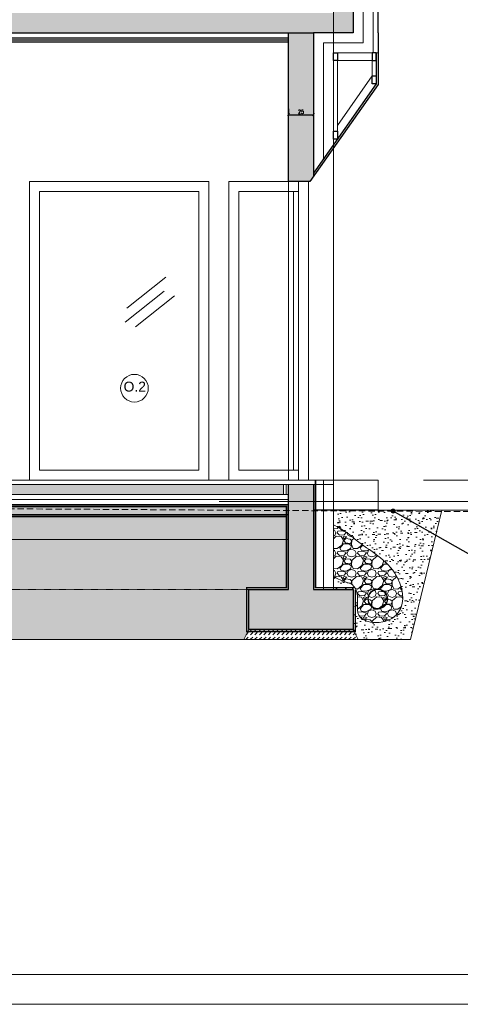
# Model space of a CAD drawing. Header units: millimetres. Extents: x -115268 to 140687, y -37779 to 24471.
# Tile 189 of 256: x 79709 to 80152, y -12723 to -11733. Entities that reach past the tile are written whole.
import ezdxf
from ezdxf import colors
from ezdxf.entities.mleader import LeaderData, LeaderLine
from ezdxf.math import Vec2, Vec3

# ---------------------------------------------------------------- set-up
doc = ezdxf.new("R2010")
doc.units = ezdxf.units.MM
doc.header["$PDMODE"] = 2
doc.header["$PDSIZE"] = 1
doc.linetypes.add('ACAD_ISO03W100', pattern=[30, 12, -18])
doc.linetypes.add('DASHED', pattern=[19.05, 12.7, -6.35])
doc.layers.get('0').update_dxf_attribs({"lineweight": 9})
for name, color, linetype, lineweight in [('A stolarka', 4, 'Continuous', 9), ('A_CIENKA', 7, 'Continuous', 9), ('A_HATCH', 8, 'Continuous', 9), ('A_IZOLACJA', 8, 'ZIGZAG', 9), ('A_KONSTRUKCJA', 3, 'Continuous', 25), ('A_PRZERYW', 8, 'DASHED', 9), ('A_RAMKA', 7, 'Continuous', 9), ('A_WIDOK', 253, 'Continuous', 9)]:
    doc.layers.add(name, color=color, linetype=linetype, lineweight=lineweight)
doc.layers.add('A_WYMIAR', color=253, linetype='Continuous', lineweight=5, transparency=0.2)
doc.styles.add('Arial', font='arial.ttf')
doc.styles.add('romans 1-20', font='romans.shx', dxfattribs={"width": 0.7, "height": 4})
doc.linetypes.add('ZIGZAG', pattern='A,0.00254,-5.08,[131,ltypeshp.shx,S=5.08,R=0,X=-5.08,Y=0],-10.16,[131,ltypeshp.shx,S=5.08,R=180,X=5.08,Y=0],-5.08', length=20.32254)
doc.dimstyles.new('_SKALA_1_20', dxfattribs={"dimscale": 2, "dimtxt": 4, "dimasz": 0.08, "dimexe": 0.4, "dimexo": 3, "dimgap": 0.5, "dimtad": 1, "dimdec": 4, "dimrnd": 0.5, "dimdsep": 46, "dimtxsty": 'romans 1-20', "dimblk": 'TICK_1', "dimcen": 0.1, "dimdle": 1, "dimadec": 0, "dimazin": 0, "dimtfac": 1, "dimtdec": 4, "dimtix": 1, "dimtmove": 0, "dimatfit": 3, "dimldrblk": 'OBLIQUE', "dimfxl": 1, "dimtolj": 1, "dimarcsym": 0})
pattern_1 = [(82.5, (32680.113, 64.7294), (-7.147627, 6.6950698), [0, -7.7216, 0, -8.636, 0, -8.255]), (52.5, (32680.113, 64.73), (-3.7802186, 16.494657), [0, -4.1656, 0, -6.9596, 0, -2.667]), (12.5, (32675.695, 60.311), (11.1659965, 11.2066462), [0, -2.54, 0, -9.144, 0, -11.938]), (2.5, (32675.695, 60.311), (7.645622, 13.9510156), [0, -1.27, 0, -5.9944, 0, -6.858])]

# ---------------------------------------------------------------- blocks, each defined once
blk = doc.blocks.new('_Dot')
at = {"color": 0, "linetype": 'ByBlock', "lineweight": -2}
blk.add_line((-0.5, 0), (-1, 0), dxfattribs=at)
at = {"color": 0, "linetype": 'ByBlock', "const_width": 0.5}
blk.add_lwpolyline([(-0.25, 0, 1), (0.25, 0, 1)], format="xyb", close=True, dxfattribs=at)
blk = doc.blocks.new('TICK_1')
at = {"ltscale": 10}
blk.add_line((0, -17.6), (0, 17.6), dxfattribs=at)
at = {"linetype": 'ByBlock', "const_width": 3}
blk.add_lwpolyline([(8.8, 8.8), (-8.8, -8.8)], dxfattribs=at)
blk = doc.blocks.new('*D788')
at = {"layer": 'A_WYMIAR', "color": 0, "lineweight": -2, "ltscale": 0.5, "transparency": 16777216}
for p, q in [((79979.484198, -11822.678731), (79979.484198, -11827.878731)), ((79979.644198, -11828.678731), (80004.324198, -11828.678731)), ((80004.484198, -11822.678731), (80004.484198, -11827.878731))]:
    blk.add_line(p, q, dxfattribs=at)
at = {"layer": 'Defpoints', "color": 0, "ltscale": 0.5, "transparency": 16777216}
for p in [(79979.484198, -11828.678731), (80004.484198, -11828.678731), (80004.484198, -11828.678731)]:
    blk.add_point(p, dxfattribs=at)
at = {"layer": 'A_WYMIAR', "color": 0, "lineweight": -2, "ltscale": 0.5, "transparency": 16777216, "xscale": 0.16, "yscale": 0.16, "zscale": 0.16, "rotation": 180}
blk.add_blockref('TICK_1', (79979.484198, -11828.678731), dxfattribs=at)
at = {"layer": 'A_WYMIAR', "color": 0, "lineweight": -2, "ltscale": 0.5, "transparency": 16777216, "xscale": 0.16, "yscale": 0.16, "zscale": 0.16}
blk.add_blockref('TICK_1', (80004.484198, -11828.678731), dxfattribs=at)
at = {"layer": 'A_WYMIAR', "color": 0, "ltscale": 0.5, "transparency": 16777216, "insert": (79991.984198, -11825.678731), "char_height": 4, "attachment_point": 5, "style": 'romans 1-20'}
blk.add_mtext('\\A1;25', dxfattribs=at)
blk = doc.blocks.new('_Oblique')
at = {"color": 0, "linetype": 'ByBlock', "lineweight": -2}
blk.add_line((-0.5, -0.5), (0.5, 0.5), dxfattribs=at)

msp = doc.modelspace()

# ---------------------------------------------------------------- hatches: boundary and pattern name
at = {"layer": 'A_CIENKA', "true_color": 0x636466}
h = msp.add_hatch(dxfattribs=at)
h.set_pattern_fill('GRAVEL', color=251, scale=0.8)
h.set_pattern_definition([(228.0127875, (-91606.0149, 194710.2618), (-162.560000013, -182.879999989), [2.7337715, -270.6438691]), (184.969741, (-91607.8437, 194708.2298), (243.8399999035, 20.3200011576), [4.6912378, -464.4323911]), (132.5104471, (-91612.5173, 194707.8234), (203.200000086, -223.519999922), [3.3078522, -327.4777824]), (267.273689, (-91620.4421, 194702.7434), (20.3200000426, 406.399999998), [4.2720362, -422.9314994]), (292.8336542, (-91620.6453, 194698.4762), (-101.6000000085, 243.8399999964), [4.1890696, -414.718462]), (357.273689, (-91619.0197, 194694.6154), (-406.399999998, 20.3200000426), [4.2720362, -422.9314994]), (37.69424047, (-91614.75246, 194694.41216), (-264.1599999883, -203.2000000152), [5.6495493, -559.3049225]), (72.25532837, (-91610.28206, 194697.8666), (142.2400000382, 447.0399999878), [5.3337562, -528.0420528]), (121.4295656, (-91608.6565, 194702.9466), (-162.560000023, 264.1599999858), [4.286504, -424.3643656]), (175.2363583, (-91610.8917, 194706.6042), (223.519999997, -20.320000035), [4.8937062, -239.7914956]), (222.3974378, (-91615.76846, 194707.01056), (-243.8399999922, -223.5200000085), [6.3286234, -626.5341801]), (138.8140748, (-91600.3253, 194702.5402), (-142.239999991, 121.92000001), [2.1600363, -213.8445266]), (171.4692344, (-91601.9509, 194703.9626), (264.160000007, -40.639999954), [4.1094558, -406.837112]), (225, (-91606.015, 194704.572), (-5e-15, -20.32), [2.8736747, -25.8631449]), (203.1985905, (-91607.4373, 194707.0106), (101.600000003, 40.639999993), [1.5475306, -153.204979]), (291.8014095, (-91608.8597, 194706.401), (-20.320000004, 60.96), [2.188525, -107.2380239]), (30.9637565, (-91608.047, 194704.369), (60.96, 40.64), [3.5545573, -114.9303852]), (161.5650512, (-91604.999, 194706.198), (40.64, -20.32), [2.5702971, -61.687185]), (16.38954033, (-91620.6453, 194706.401), (203.2, 60.96), [3.600704, -356.4706134]), (70.34617594, (-91617.1909, 194707.417), (-81.2800000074, -223.5199999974), [3.0207915, -299.0577254]), (293.1985905, (-91604.9989, 194710.2618), (-40.639999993, 101.600000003), [3.0950408, -151.6574687]), (343.61045967, (-91603.7797, 194707.417), (-203.2000000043, 60.959999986), [3.600704, -356.4706134]), (339.4439548, (-91620.6453, 194693.8026), (-101.6, 40.64), [3.4722816, -170.1418745]), (294.7751406, (-91617.394, 194692.5834), (-101.600000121, 223.519999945), [2.909377, -288.028747]), (66.8014095, (-91604.7957, 194689.9418), (40.639999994, 101.600000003), [3.0950408, -151.6574687]), (17.35402464, (-91603.5765, 194692.7866), (-264.159999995, -81.280000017), [3.4062619, -337.2190078]), (69.4439548, (-91614.7525, 194689.9418), (-40.64, -101.6), [1.7361408, -171.8780153]), (101.3099325, (-91606.015, 194689.9418), (-20.32, 81.28), [1.0361168, -102.5759597]), (165.9637565, (-91606.218, 194690.958), (60.96, -20.32), [4.1890696, -79.5924367]), (186.00900596, (-91610.2821, 194691.9738), (203.199999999, 20.3200000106), [3.882136, -384.3309189]), (303.6900675, (-91608.047, 194702.54), (-20.32, 40.64), [2.930591, -70.3342109]), (353.1572266, (-91606.4213, 194700.1018), (345.4400000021, -40.639999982), [5.1164541, -506.5280725]), (60.9453959, (-91601.3413, 194699.4922), (-81.280000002, -142.239999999), [2.0920659, -207.1151385]), (90, (-91600.325, 194701.32), (-20.32, 20.32), [1.2192, -19.1008]), (120.25643716, (-91610.6885, 194692.5834), (81.27999999, -142.240000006), [2.8229357, -279.4715262]), (48.0127875, (-91612.1109, 194695.0218), (162.560000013, 182.879999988), [5.467543, -267.9100976]), (360, (-91608.453, 194699.086), (20.32, 20.32), [5.2832, -15.0368]), (325.3048465, (-91603.17, 194699.0858), (203.200000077, -142.23999989), [3.2128765, -318.0745338]), (254.0546041, (-91600.5285, 194697.257), (-20.32, -81.28), [2.9586326, -144.9732003]), (207.64597536, (-91601.3413, 194694.4122), (-386.0800000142, -203.199999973), [4.8171608, -476.8997154]), (175.42607874, (-91605.6085, 194692.177), (-264.16, 20.32), [5.0962357, -504.5267716])])
edge = h.paths.add_edge_path(flags=16)
edge.add_arc((80069.37972, -12315.0339), 10, 0, 360)
edge = h.paths.add_edge_path(flags=16)
edge.add_arc((80069.37972, -12315.0339), 9.5, 0, 360)
h.paths.add_polyline_path([(80024.4842, -12241.78041), (80024.4842, -12294.338), (80037.16245, -12298.70516), (80037.24783, -12298.72196), (80037.33268, -12298.73805), (80037.41698, -12298.75347), (80037.50068, -12298.76826), (80037.58378, -12298.78244), (80037.66623, -12298.79607), (80037.74802, -12298.80916), (80037.82912, -12298.82176), (80037.90949, -12298.8339), (80037.98912, -12298.84563), (80038.06797, -12298.85696), (80038.14602, -12298.86795), (80038.22325, -12298.87863), (80038.29962, -12298.88903), (80038.37511, -12298.89918), (80038.44969, -12298.90913), (80038.52338, -12298.9189), (80038.59619, -12298.92849), (80038.66815, -12298.93795), (80038.73927, -12298.94727), (80038.80957, -12298.95648), (80038.87907, -12298.96561), (80038.9478, -12298.97465), (80039.01578, -12298.98365), (80039.08301, -12298.9926), (80039.14954, -12299.00154), (80039.21537, -12299.01048), (80039.28052, -12299.01944), (80039.34502, -12299.02843), (80039.40889, -12299.03748), (80039.47214, -12299.0466), (80039.5348, -12299.05581), (80039.59688, -12299.06514), (80039.65842, -12299.07459), (80039.71942, -12299.08419), (80039.7799, -12299.09396), (80039.8399, -12299.10391), (80039.89942, -12299.11406), (80039.95849, -12299.12443), (80040.01713, -12299.13505), (80040.07536, -12299.14592), (80040.13319, -12299.15706), (80040.19066, -12299.1685), (80040.24778, -12299.18025), (80040.30456, -12299.19234), (80040.36104, -12299.20477), (80040.41722, -12299.21757), (80040.47314, -12299.23076), (80040.52881, -12299.24435), (80040.58424, -12299.25837), (80040.63947, -12299.27282), (80040.69451, -12299.28774), (80040.74938, -12299.30313), (80040.80411, -12299.31902), (80040.85871, -12299.33543), (80040.9132, -12299.35237), (80040.9676, -12299.36986), (80041.02193, -12299.38792), (80041.07622, -12299.40657), (80041.13048, -12299.42583), (80041.18474, -12299.44571), (80041.23901, -12299.46623), (80041.29331, -12299.48742), (80041.34767, -12299.50929), (80041.4021, -12299.53186), (80041.45663, -12299.55514), (80041.51127, -12299.57916), (80041.56605, -12299.60394), (80041.62099, -12299.62948), (80041.6761, -12299.65582), (80041.73141, -12299.68297), (80041.78693, -12299.71094), (80041.84269, -12299.73976), (80041.89871, -12299.76945), (80041.955, -12299.80001), (80042.0116, -12299.83148), (80042.06851, -12299.86387), (80042.12575, -12299.8972), (80042.18336, -12299.93148), (80042.24135, -12299.96674), (80042.29973, -12300.00299), (80042.35852, -12300.04024), (80042.4177, -12300.07848), (80042.47726, -12300.11772), (80042.53719, -12300.15792), (80042.59747, -12300.1991), (80042.65808, -12300.24124), (80042.71901, -12300.28434), (80042.78025, -12300.32838), (80042.84179, -12300.37335), (80042.9036, -12300.41926), (80042.96568, -12300.46609), (80043.02801, -12300.51382), (80043.09058, -12300.56247), (80043.15337, -12300.61201), (80043.21637, -12300.66243), (80043.27956, -12300.71374), (80043.34293, -12300.76592), (80043.40647, -12300.81896), (80043.47016, -12300.87286), (80043.53399, -12300.92761), (80043.59794, -12300.98319), (80043.662, -12301.03961), (80043.72615, -12301.09685), (80043.79038, -12301.1549), (80043.85468, -12301.21376), (80043.91903, -12301.27342), (80043.98342, -12301.33387), (80044.04783, -12301.3951), (80044.11226, -12301.4571), (80044.17667, -12301.51987), (80044.24107, -12301.5834), (80044.30543, -12301.64767), (80044.36975, -12301.71269), (80044.43401, -12301.77844), (80044.49819, -12301.84492), (80044.56228, -12301.91211), (80044.62626, -12301.98001), (80044.69013, -12302.04862), (80044.75386, -12302.11791), (80044.81745, -12302.18789), (80044.88087, -12302.25854), (80044.94412, -12302.32986), (80045.00718, -12302.40185), (80045.07004, -12302.47448), (80045.13268, -12302.54775), (80045.19508, -12302.62167), (80045.25724, -12302.6962), (80045.31914, -12302.77136), (80045.38077, -12302.84713), (80045.4421, -12302.9235), (80045.50313, -12303.00046), (80045.56385, -12303.07801), (80045.62423, -12303.15614), (80045.68427, -12303.23484), (80045.74394, -12303.3141), (80045.80325, -12303.39392), (80045.86216, -12303.47427), (80045.92067, -12303.55517), (80045.97876, -12303.6366), (80046.03643, -12303.71854), (80046.09364, -12303.801), (80046.1504, -12303.88397), (80046.20669, -12303.96743), (80046.26248, -12304.05137), (80046.31778, -12304.1358), (80046.37255, -12304.2207), (80046.4268, -12304.30607), (80046.4805, -12304.39189), (80046.53364, -12304.47815), (80046.58621, -12304.56486), (80046.6382, -12304.652), (80046.68958, -12304.73956), (80046.74034, -12304.82753), (80046.79047, -12304.91592), (80047.0886, -12305.47691), (80047.35837, -12306.0516), (80047.59943, -12306.63949), (80047.81319, -12307.24095), (80048.00108, -12307.85632), (80048.16453, -12308.48597), (80048.30497, -12309.13027), (80048.42383, -12309.78957), (80048.52254, -12310.46423), (80048.60254, -12311.15463), (80048.66524, -12311.86111), (80048.71209, -12312.58405), (80048.7445, -12313.32381), (80048.76392, -12314.08074), (80048.77178, -12314.85522), (80048.76949, -12315.64759), (80048.7585, -12316.45823), (80048.74023, -12317.28749), (80048.71611, -12318.13574), (80048.68758, -12319.00334), (80048.65606, -12319.89066), (80048.62352, -12320.79735), (80048.59449, -12321.71973), (80048.57429, -12322.65308), (80048.56825, -12323.59267), (80048.58168, -12324.53379), (80048.61991, -12325.47171), (80048.68827, -12326.40173), (80048.79206, -12327.31912), (80048.93661, -12328.21916), (80049.12725, -12329.09713), (80049.36929, -12329.94831), (80049.66805, -12330.768), (80050.02886, -12331.55145), (80050.45699, -12332.294), (80050.95426, -12332.99291), (80051.51695, -12333.64866), (80052.14086, -12334.26197), (80052.82177, -12334.8336), (80053.55547, -12335.3643), (80054.33776, -12335.85479), (80055.1644, -12336.30583), (80056.0312, -12336.71816), (80056.93394, -12337.09253), (80057.86841, -12337.42967), (80058.8304, -12337.73033), (80059.81569, -12337.99526), (80060.82007, -12338.2252), (80061.83933, -12338.42089), (80062.86925, -12338.58307), (80063.90563, -12338.71249), (80064.94426, -12338.8099), (80065.98091, -12338.87603), (80067.01138, -12338.91164), (80068.03244, -12338.91736), (80069.04313, -12338.89363), (80070.04278, -12338.84085), (80071.03076, -12338.75942), (80072.00642, -12338.64974), (80072.9691, -12338.51221), (80073.91817, -12338.34724), (80074.85296, -12338.15521), (80075.77283, -12337.93653), (80076.67714, -12337.69161), (80077.56523, -12337.42083), (80078.43646, -12337.12461), (80079.29018, -12336.80334), (80080.12573, -12336.45741), (80080.94248, -12336.08724), (80081.73977, -12335.69323), (80082.51695, -12335.27576), (80083.27337, -12334.83525), (80084.00839, -12334.37208), (80084.72136, -12333.88667), (80085.41163, -12333.37941), (80086.07855, -12332.85071), (80086.72147, -12332.30095), (80087.33975, -12331.73055), (80087.93272, -12331.1399), (80088.49976, -12330.52941), (80089.0402, -12329.89947), (80089.55341, -12329.25048), (80090.03872, -12328.58284), (80090.49571, -12327.89701), (80090.92465, -12327.19361), (80091.32595, -12326.47329), (80091.70004, -12325.73672), (80092.04732, -12324.98455), (80092.36822, -12324.21743), (80092.66314, -12323.43604), (80092.74241, -12323.20209), (80093.14088, -12321.89626), (80093.42591, -12320.78233), (80093.66368, -12319.64732), (80093.85485, -12318.49286), (80094.00009, -12317.32059), (80094.10008, -12316.13216), (80094.15548, -12314.9292), (80094.16698, -12313.71335), (80094.13525, -12312.48626), (80094.06095, -12311.24957), (80093.94476, -12310.00491), (80093.78735, -12308.75392), (80093.58939, -12307.49826), (80093.35156, -12306.23954), (80093.07452, -12304.97943), (80092.75896, -12303.71955), (80092.40553, -12302.46155), (80092.01493, -12301.20707), (80091.5878, -12299.95774), (80091.12484, -12298.71522), (80090.62671, -12297.48113), (80090.09408, -12296.25712), (80089.52763, -12295.04483), (80088.92802, -12293.8459), (80088.29594, -12292.66198), (80087.63205, -12291.49469), (80086.93702, -12290.34568), (80086.21153, -12289.21659), (80085.45636, -12288.10868), (80084.67273, -12287.0217), (80083.86193, -12285.95509), (80083.02529, -12284.90829), (80082.1641, -12283.88071), (80081.27968, -12282.87178), (80080.37333, -12281.88094), (80079.44637, -12280.90761), (80078.50011, -12279.95122), (80077.53584, -12279.0112), (80076.55489, -12278.08698), (80075.55855, -12277.17798), (80074.54815, -12276.28363), (80073.52498, -12275.40337), (80072.49036, -12274.53661), (80071.44559, -12273.6828), (80070.39199, -12272.84135), (80069.33086, -12272.01169), (80068.26351, -12271.19326), (80067.19126, -12270.38547), (80066.1154, -12269.58777), (80065.03724, -12268.79958), (80063.95811, -12268.02032), (80062.8793, -12267.24942), (80061.80213, -12266.48632), (80060.72789, -12265.73044), (80059.65791, -12264.98121), (80058.59349, -12264.23805), (80057.53595, -12263.5004), (80056.48657, -12262.76769), (80055.44669, -12262.03933), (80054.4176, -12261.31477), (80053.40062, -12260.59343), (80052.39705, -12259.87473), (80051.4082, -12259.15811), (80050.43538, -12258.44299), (80049.4799, -12257.7288), (80048.54308, -12257.01498), (80047.6262, -12256.30094), (80046.7306, -12255.58612), (80045.85757, -12254.86995), (80045.00842, -12254.15185), (80044.18389, -12253.43166), (80043.38376, -12252.70993), (80042.60769, -12251.98727), (80041.85535, -12251.26429), (80041.12641, -12250.54161), (80040.42053, -12249.81984), (80039.73739, -12249.09961), (80039.07665, -12248.38152), (80038.43798, -12247.66618), (80024.4842, -12237.42799), (80024.4842, -12240.66776)])
at = {"layer": 'A_HATCH', "transparency": 33554687}
h = msp.add_hatch(dxfattribs=at)
h.set_pattern_fill('ANSI33', color=256)
h.set_pattern_definition([(45, (32680.113, 64.7294), (-4.4901281, 4.4901281), []), (45, (32684.6033, 64.7294), (-4.4901281, 4.4901281), [3.175, -1.5875])])
h.paths.add_polyline_path([(77749.4842, -11569.39836), (77724.4842, -11569.39836), (77724.4842, -11726.39836), (77749.4842, -11726.39836), (77749.4842, -11696.39836), (77749.4842, -11694.39836)])
h.paths.add_polyline_path([(78059.4842, -11726.39836), (78034.4842, -11726.39836), (77749.4842, -11726.39836), (77724.4842, -11726.39836), (77724.4842, -11746.39836), (77749.4842, -11746.39836), (78039.4842, -11746.39836), (78059.4842, -11746.39836)])
h.paths.add_polyline_path([(77749.4842, -11746.39836), (77724.4842, -11746.39836), (77724.4842, -11833.13916), (77749.4842, -11833.13916)])
h.paths.add_polyline_path([(77749.4842, -11833.13916), (77724.4842, -11833.13916), (77724.4842, -11985.88688), (77749.4842, -11985.88688)])
h.paths.add_polyline_path([(78059.4842, -11785.15918), (78034.4842, -11785.15918), (78034.4842, -11985.88688), (78059.4842, -11985.88688)])
h.paths.add_polyline_path([(78059.4842, -11746.39836), (78034.4842, -11746.39836), (78034.4842, -11785.15918), (78059.4842, -11785.15918)])
h.paths.add_polyline_path([(78059.4842, -11569.39836), (78034.4842, -11569.39836), (78034.4842, -11726.39836), (78059.4842, -11726.39836), (78059.4842, -11706.39836)])
h.paths.add_polyline_path([(77749.4842, -12200.38688), (77724.4842, -12200.38688), (77724.4842, -12305.88688), (77684.4842, -12305.88688), (77684.4842, -12345.88688), (77724.4842, -12345.88688), (77789.4842, -12345.88688), (77789.4842, -12305.88688), (77749.4842, -12305.88688)])
h.paths.add_polyline_path([(80044.4842, -12305.88688), (80004.4842, -12305.88688), (80004.4842, -12200.38688), (79979.4842, -12200.38688), (79979.4842, -12305.88688), (79939.4842, -12305.88688), (79939.4842, -12345.88688), (79979.4842, -12345.88688), (80044.4842, -12345.88688)])
h.paths.add_polyline_path([(80004.4842, -11746.39836), (79979.4842, -11746.39836), (79979.4842, -11895.88688), (79989.4842, -11895.88688), (80000.97112, -11895.88688), (80004.4842, -11890.87875)])
h.paths.add_polyline_path([(80044.4842, -11591.04138), (80024.4842, -11591.04138), (80024.4842, -11726.39836), (80044.4842, -11726.39836)])
h.paths.add_polyline_path([(80044.4842, -11569.39836), (80024.4842, -11569.39836), (80024.4842, -11591.04138), (80044.4842, -11591.04138)])
h.paths.add_polyline_path([(80044.4842, -11726.39836), (80024.4842, -11726.39836), (80024.4842, -11746.39836), (80044.4842, -11746.39836)])
h.paths.add_polyline_path([(80024.4842, -11726.39836), (80019.4842, -11726.39836), (79334.4842, -11726.39836), (79309.4842, -11726.39836), (79309.4842, -11746.39836), (79319.4842, -11746.39836), (79979.4842, -11746.39836), (80004.4842, -11746.39836), (80024.4842, -11746.39836)])
h.paths.add_polyline_path([(79334.4842, -11569.39836), (79309.4842, -11569.39836), (79309.4842, -11574.39836), (79309.4842, -11726.39836), (79334.4842, -11726.39836)])
h = msp.add_hatch(dxfattribs=at)
h.set_pattern_fill('DASH', color=256, angle=45)
h.set_pattern_definition([(45, (32680.1132, 64.7294), (0, 4.49012806), [3.175, -3.175])])
h.paths.add_polyline_path([(79002.42261, -12200.38688), (78148.22553, -12200.38688), (78148.22553, -12210.38688), (79974.4842, -12210.38688), (79974.4842, -12200.38688), (79006.69489, -12200.38688), (79006.69489, -12206.96258)])
h.paths.add_polyline_path([(78039.4842, -12225.88688), (78039.4842, -12222.38688), (77751.4842, -12222.38688), (77751.4842, -12230.38688), (78039.4842, -12230.38688)], flags=17)
h.paths.add_polyline_path([(78039.4842, -12220.38688), (77749.4842, -12220.38688), (77749.4842, -12230.38688), (77751.4842, -12230.38688), (77751.4842, -12222.38688), (78039.4842, -12222.38688)])
h.paths.add_polyline_path([(78148.22553, -12220.38688), (78039.4842, -12220.38688), (78039.4842, -12222.38688), (78148.22553, -12222.38688)])
h.paths.add_polyline_path([(79979.4842, -12220.38688), (78659.96383, -12220.38688), (78148.22553, -12222.38688), (78148.22553, -12230.38688), (79979.4842, -12230.38688)])
h.paths.add_polyline_path([(78059.4842, -12222.38688), (78059.4842, -12230.38688), (78148.22553, -12230.38688), (78148.22553, -12222.38688)])
h.paths.add_polyline_path([(78064.4842, -12200.38688), (78064.4842, -12210.38688), (78148.22553, -12210.38688), (78148.22553, -12200.38688)])
h.paths.add_polyline_path([(78061.9842, -12210.38688), (78061.9842, -12200.38688), (78059.4842, -12200.38688), (78059.4842, -12210.38688)])
h = msp.add_hatch(dxfattribs=at)
h.set_pattern_fill('AR-SAND', color=256, scale=0.2, angle=45)
h.set_pattern_definition(pattern_1)
edge = h.paths.add_edge_path()
edge.add_line((80133.38233, -12225.88688), (80024.4842, -12225.88688))
edge.add_line((80024.4842, -12225.88688), (80024.4842, -12240.66776))
edge.add_spline(control_points=[(80024.4842, -12240.66776), (80039.35816, -12248.83063), (80051.79978, -12261.80159), (80091.18973, -12281.17549), (80098.90426, -12328.9638), (80071.13431, -12341.77338), (80048.04086, -12335.32978), (80048.78629, -12317.21001), (80049.06856, -12306.34022), (80042.24162, -12299.29276), (80039.79335, -12299.10156), (80037.58813, -12298.79098), (80024.4842, -12292.98311)], knot_values=[47.550004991, 47.550004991, 47.550004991, 47.550004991, 60.389279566, 107.278336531, 145.03255, 169.159682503, 185.011106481, 196.291309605, 212.65533975, 223.599852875, 232.277114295, 234.313552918, 234.313552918, 234.313552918, 234.313552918], degree=3, periodic=0)
edge.add_line((80024.4842, -12292.98311), (80024.4842, -12305.88688))
edge.add_line((80024.4842, -12305.88688), (80044.4842, -12305.88688))
edge.add_line((80044.4842, -12305.88688), (80044.4842, -12345.88688))
edge.add_line((80044.4842, -12345.88688), (80049.4842, -12355.88688))
edge.add_line((80049.4842, -12355.88688), (80101.81861, -12355.88688))
edge.add_line((80101.81861, -12355.88688), (80133.38233, -12225.88688))
h = msp.add_hatch(dxfattribs=at)
h.set_pattern_fill('AR-SAND', color=256, scale=0.2, angle=45)
h.set_pattern_definition(pattern_1)
h.paths.add_polyline_path([(78039.4842, -12230.38688), (77749.4842, -12230.38688), (77749.4842, -12255.38688), (78039.4842, -12255.38688)])
h.paths.add_polyline_path([(78059.4842, -12230.38688), (78059.4842, -12255.38688), (79979.4842, -12255.38688), (79979.4842, -12230.38688), (78699.4842, -12230.38688)])
h = msp.add_hatch(dxfattribs=at)
h.set_pattern_fill('AR-SAND', color=256, scale=0.2, angle=45)
h.set_pattern_definition(pattern_1)
h.paths.add_polyline_path([(78933.57266, -12255.38688), (78061.4842, -12255.38688), (78061.4842, -12347.88688), (78037.4842, -12347.88688), (78037.4842, -12255.38688), (77751.4842, -12255.38688), (77751.4842, -12304.05617), (77749.4842, -12304.05617), (77749.4842, -12305.88688), (77789.4842, -12305.88688), (77789.4842, -12345.88688), (77794.4842, -12355.88688), (78933.57266, -12355.88688)])
h.paths.add_polyline_path([(79939.4842, -12305.88688), (79979.4842, -12305.88688), (79979.4842, -12303.88688), (79977.4842, -12303.88688), (79977.4842, -12255.38688), (78933.57266, -12255.38688), (78933.57266, -12355.88688), (79934.4842, -12355.88688), (79939.4842, -12345.88688)])
h = msp.add_hatch(dxfattribs=at)
h.set_pattern_fill('DASH', color=256, angle=45)
h.set_pattern_definition([(45, (32646.7434, -1251.732), (0, 4.49012806), [3.175, -3.175])])
h.paths.add_polyline_path([(80044.4842, -12345.88688), (79979.4842, -12345.88688), (79939.4842, -12345.88688), (79934.4842, -12355.88688), (80049.4842, -12355.88688)])

# ---------------------------------------------------------------- linework, layer by layer
at = {"layer": 'A stolarka'}
for p, q in [((79984.4842, -11905.88688), (79984.4842, -12185.88688)), ((79817.15401, -12023.17406), (79856.28945, -11992.05464)), ((79815.55081, -12037.22503), (79854.68624, -12006.10561)), ((79825.68824, -12041.94017), (79864.82367, -12010.82076))]:
    msp.add_line(p, q, dxfattribs=at)
msp.add_lwpolyline([(79989.4842, -12195.88688), (79979.4842, -12195.88688), (79979.4842, -11895.88688), (79989.4842, -11895.88688)], close=True, dxfattribs=at)
for points in [[(79989.4842, -11905.88688), (79989.4842, -11895.88688), (79979.4842, -11895.88688), (79979.4842, -11905.88688), (79989.4842, -11905.88688)], [(79989.4842, -12195.88688), (79989.4842, -12185.88688), (79979.4842, -12185.88688), (79979.4842, -12195.88688), (79989.4842, -12195.88688)]]:
    msp.add_lwpolyline(points, dxfattribs=at)
at = {"layer": 'A_CIENKA'}
for p, q in [((80024.4842, -11569.39836), (80024.4842, -12305.88688)), ((80028.4842, -11774.39836), (80063.4842, -11774.39836)), ((80028.4842, -11845.1825), (80028.4842, -11774.39836)), ((80063.4842, -11774.39836), (80063.4842, -11789.58542)), ((80063.4842, -11789.58542), (80028.4842, -11839.48024)), ((79719.4842, -12195.88688), (79719.4842, -11895.88688)), ((79899.4842, -11895.88688), (79719.4842, -11895.88688)), ((79899.4842, -12195.88688), (79899.4842, -11895.88688)), ((79919.4842, -12195.88688), (79919.4842, -11895.88688)), ((79979.4842, -11895.88688), (79919.4842, -11895.88688)), ((79999.4842, -12195.88688), (79999.4842, -11895.88688)), ((79729.4842, -12185.88688), (79729.4842, -11905.88688)), ((79889.4842, -11905.88688), (79729.4842, -11905.88688)), ((79889.4842, -12185.88688), (79889.4842, -11905.88688)), ((79929.4842, -12185.88688), (79929.4842, -11905.88688)), ((79979.4842, -11905.88688), (79929.4842, -11905.88688)), ((79729.4842, -12185.88688), (79889.4842, -12185.88688)), ((79929.4842, -12185.88688), (79979.4842, -12185.88688)), ((80004.4842, -12225.88688), (80489.2208, -12225.88688)), ((80004.4842, -12225.88688), (80489.2208, -12225.88688)), ((79984.00457, -12355.88688), (77682.4842, -12355.88688))]:
    msp.add_line(p, q, dxfattribs=at)
at = {"layer": 'A_CIENKA', "color": 18, "true_color": 0x000000}
for p, q in [((77699.4842, -12195.88688), (80024.4842, -12195.88688)), ((80004.4842, -12225.88688), (80069.4842, -12225.88688))]:
    msp.add_line(p, q, dxfattribs=at)
at = {"layer": 'A_CIENKA', "linetype": 'ACAD_ISO03W100', "ltscale": 0.005}
msp.add_line((77789.4842, -12305.88688), (79939.4842, -12305.88688), dxfattribs=at)
at = {"layer": 'A_CIENKA', "color": 1}
msp.add_lwpolyline([(76728.61226, -9752.52253), (80928.61226, -9752.52253), (80928.61226, -12722.52253), (76728.61226, -12722.52253), (76728.61226, -9752.52253)], dxfattribs=at)
at = {"layer": 'A_CIENKA'}
for points in [[(80064.4842, -11569.39836), (80064.4842, -11766.39836), (80024.4842, -11766.39836), (80024.4842, -11858.88476)], [(80049.4842, -12355.88688), (80101.81861, -12355.88688), (80133.38233, -12225.88688)], [(79939.4842, -12345.88688), (79934.4842, -12355.88688), (80049.4842, -12355.88688), (80044.4842, -12345.88688)]]:
    msp.add_lwpolyline(points, dxfattribs=at)
for radius in [10, 9.5]:
    msp.add_circle((80069.0812, -12315.25222), radius, dxfattribs=at)
at = {"layer": 'A_CIENKA', "ltscale": 0.2}
msp.add_open_spline([(80024.4842, -12240.66776), (80039.35816, -12248.83063), (80051.79978, -12261.80159), (80091.18973, -12281.17549), (80098.90426, -12328.9638), (80071.13431, -12341.77338), (80048.04086, -12335.32978), (80048.78629, -12317.21001), (80049.06856, -12306.34022), (80042.24162, -12299.29276), (80039.79335, -12299.10156), (80037.58813, -12298.79098), (80024.4842, -12292.98311)], degree=3, knots=[47.550004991, 47.550004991, 47.550004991, 47.550004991, 60.389279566, 107.278336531, 145.03255, 169.159682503, 185.011106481, 196.291309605, 212.65533975, 223.599852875, 232.277114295, 234.313552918, 234.313552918, 234.313552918, 234.313552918], dxfattribs=at)
at = {"layer": 'A_HATCH'}
for p, q in [((80064.4842, -11766.39836), (80069.4842, -11766.39836)), ((80069.4842, -12195.88688), (80024.4842, -12195.88688)), ((80069.4842, -12225.88688), (80069.4842, -12195.88688))]:
    msp.add_line(p, q, dxfattribs=at)
at = {"layer": 'A_IZOLACJA', "ltscale": 0.007}
msp.add_line((80014.4842, -12195.88688), (80014.4842, -12305.88688), dxfattribs=at)
at = {"layer": 'A_IZOLACJA', "ltscale": 0.01}
for points in [[(80054.4842, -11569.39836), (80054.4842, -11756.39836), (80014.4842, -11756.39836), (80014.4842, -11873.14043)], [(79976.9842, -12200.38688), (79976.9842, -12210.38688)], [(78059.4842, -12215.38688), (79979.4842, -12215.38688)]]:
    msp.add_lwpolyline(points, dxfattribs=at)
at = {"layer": 'A_IZOLACJA', "linetype": 'DASHED', "ltscale": 0.01, "const_width": 1.5}
for points in [[(80044.4842, -12303.88688), (80006.61853, -12303.88688), (80006.61853, -12195.88688)], [(79977.4842, -12232.41261), (78699.4842, -12232.41261), (78061.4842, -12232.41261)]]:
    msp.add_lwpolyline(points, dxfattribs=at)
at = {"layer": 'A_IZOLACJA', "linetype": 'DASHED', "ltscale": 0.01}
msp.add_lwpolyline([(80046.4842, -12305.88688, 1.5, 1.5, 0), (80046.4842, -12347.88688, 1.5, 1.5, 0), (79937.4842, -12347.88688, 1.5, 1.5, 0), (79937.4842, -12303.88688, 1.5, 1.5, 0), (79977.4842, -12303.88688, 1.5, 1.5, 0), (79977.4842, -12222.38688, 1.5, 1.5, 0), (78699.4842, -12222.38688, 1.5, 1.5, 0), (78061.4842, -12222.38688, 0, 0, 0)], format="xyseb", dxfattribs=at)
at = {"layer": 'A_KONSTRUKCJA'}
for p, q in [((79979.4842, -11895.88688), (79979.4842, -11746.39836)), ((79979.4842, -11746.39836), (80004.4842, -11746.39836))]:
    msp.add_line(p, q, dxfattribs=at)
for points in [[(80069.4842, -11746.39836), (80069.4842, -11564.39836)], [(80044.4842, -11569.39836), (80044.4842, -11746.39836), (80004.4842, -11746.39836), (80004.4842, -11890.87875)], [(79319.4842, -11746.39836), (79979.4842, -11746.39836)], [(79319.4842, -11751.39836), (79979.4842, -11751.39836)], [(80069.4842, -11746.39836), (80069.4842, -11798.21695), (80000.97112, -11895.88688), (79979.4842, -11895.88688)], [(79319.4842, -11753.39836), (79979.4842, -11753.39836)], [(79319.4842, -11755.39836), (79979.4842, -11755.39836)], [(80067.4842, -11766.39836), (80067.4842, -11797.58542), (80004.4842, -11887.39609)], [(80004.4842, -12200.38688), (80004.4842, -12305.88688), (80044.4842, -12305.88688), (80044.4842, -12345.88688), (79979.4842, -12345.88688), (79939.4842, -12345.88688), (79939.4842, -12305.88688), (79979.4842, -12305.88688), (79979.4842, -12200.38688)], [(78059.4842, -12220.38688), (79979.4842, -12220.38688)], [(80069.4842, -12225.88688), (80004.4842, -12225.88688)], [(78059.4842, -12230.38688), (79979.4842, -12230.38688)]]:
    msp.add_lwpolyline(points, dxfattribs=at)
for points in [[(80028.4842, -11766.39836), (80028.4842, -11774.39836), (80024.4842, -11774.39836), (80024.4842, -11766.39836)], [(80063.4842, -11766.39836), (80063.4842, -11774.39836), (80067.4842, -11774.39836), (80067.4842, -11766.39836)], [(80067.4842, -11789.58542), (80067.4842, -11797.58542), (80063.4842, -11797.58542), (80063.4842, -11789.58542)], [(80028.4842, -11845.1825), (80028.4842, -11853.1825), (80024.4842, -11853.1825), (80024.4842, -11845.1825)]]:
    msp.add_lwpolyline(points, close=True, dxfattribs=at)
at = {"layer": 'A_PRZERYW', "ltscale": 0.5}
msp.add_line((78059.4842, -12214.53979), (80394.42643, -12228.96073), dxfattribs=at)
at = {"layer": 'A_RAMKA'}
msp.add_lwpolyline([(76908.61226, -9782.52253), (80894.42643, -9782.52253), (80894.42643, -12692.52253), (76908.61226, -12692.52253)], close=True, dxfattribs=at)
at = {"layer": 'A_WIDOK'}
for points in [[(77699.4842, -12195.88688), (80024.4842, -12195.88688)], [(77699.4842, -12200.38688), (80024.4842, -12200.38688)], [(79979.4842, -12200.38688), (79974.4842, -12200.38688), (79974.4842, -12210.38688)], [(78059.4842, -12210.38688), (79979.4842, -12210.38688)], [(78059.4842, -12255.38688), (79979.4842, -12255.38688)]]:
    msp.add_lwpolyline(points, dxfattribs=at)
at = {"layer": 'A_WYMIAR'}
for p, q in [((80267.4205, -12195.8776), (80114.9205, -12195.8776)), ((79979.4842, -12345.88688), (80004.4842, -12345.88688))]:
    msp.add_line(p, q, dxfattribs=at)
msp.add_lwpolyline([(79909.68983, -12217.23485), (80394.42643, -12217.23485), (80394.42643, -12692.52253), (76908.61226, -12692.52253), (76908.61226, -12217.23485), (77629.68983, -12217.23485)], dxfattribs=at)
at = {"layer": 'A_WYMIAR', "ltscale": 10}
msp.add_circle((79824.72823, -12103.48464), 13.90315, dxfattribs=at)

# ---------------------------------------------------------------- texts
at = {"layer": 'A_HATCH', "insert": (79813.775, -12096.90027), "char_height": 10, "attachment_point": 1, "style": 'Arial'}
msp.add_mtext_dynamic_manual_height_columns('O.2', width=473.6976626, gutter_width=1.25, heights=[9.22219], dxfattribs=at)

# ---------------------------------------------------------------- dimensions: what is measured, and where the dimension line sits
at = {"layer": 'A_WYMIAR', "ltscale": 0.5}
dim = msp.add_linear_dim(base=(80004.4842, -11828.67873), p1=(79979.4842, -11828.67873), p2=(80004.4842, -11828.67873), dimstyle='_SKALA_1_20', dxfattribs=at)
dim.commit()
dim.dimension.update_dxf_attribs({"geometry": '*D788', "text_midpoint": (79991.9842, -11825.67873)})

# ---------------------------------------------------------------- leaders
at = {"layer": 'A_CIENKA'}
ml = msp.add_multileader_mtext('Standard', dxfattribs=at)
ml.set_content('{\\Fromans.shx;TEREN ISTNIEJĄCY}', color=256)
ml.set_leader_properties()
ml.set_arrow_properties(name='DOT')
ml.build(insert=Vec2(0, 0))
ml.multileader.update_dxf_attribs({"arrow_head_size": 5})
ctx = ml.context
ctx.base_point, ctx.char_height, ctx.arrow_head_size, ctx.landing_gap_size, ctx.plane_origin = Vec3(80193.36778, -12284.09834), 10, 5, 0.09, Vec3(80160.27057, -12449.73543)
notes = []
notes.append((ctx, [(0, (1, 1, 0), (80185.36778, -12284.09834), (1, 0), 8, [(0, [(80084.48031, -12226.8916)], 0, [])])]))
ctx.mtext.insert, ctx.mtext.width, ctx.mtext.flow_direction = Vec3(80193.45778, -12278.14834), 239.2869378, 5
for ctx, leaders in notes:
    for number, flags, end, landing, length, lines in leaders:
        leader = LeaderData()
        leader.index, (leader.has_last_leader_line, leader.has_dogleg_vector, leader.attachment_direction) = number, flags
        leader.last_leader_point, leader.dogleg_vector, leader.dogleg_length = Vec3(end), Vec3(landing), length
        for number, points, colour, breaks in lines:
            line = LeaderLine()
            line.index, line.vertices, line.color, line.breaks = number, Vec3.list(points), colors.encode_raw_color(colour), breaks
            leader.lines.append(line)
        ctx.leaders.append(leader)

doc.saveas('drawing.dxf')
